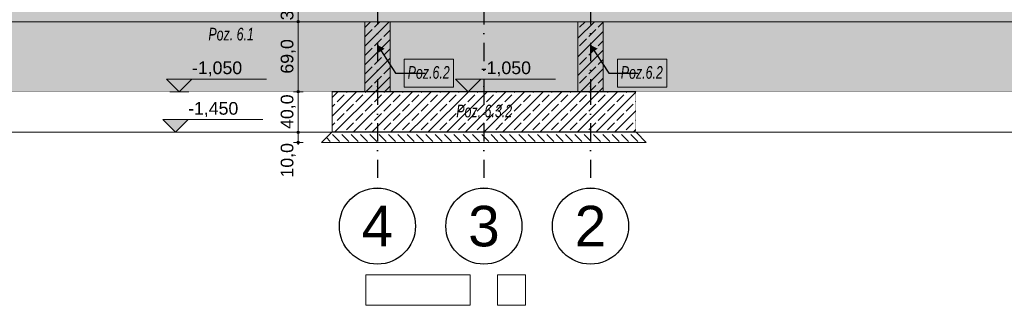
# Model space of a CAD drawing. Header units: millimetres. Extents: x 92668 to 123324, y -8921 to 14506.
# Tile 62 of 133: x 103918 to 113621, y -3156 to -340. Entities that reach past the tile are written whole.
import ezdxf
from ezdxf.enums import TextEntityAlignment as Align

# ---------------------------------------------------------------- set-up
doc = ezdxf.new("R2010")
doc.units = ezdxf.units.MM
doc.header["$MEASUREMENT"] = 0
for name, pattern in [('Kropki i Kreski', [360, 180, -90, 0, -90]), ('Przerywana', [240, 120, -120]), ('Wipeout_Contour', [1000, 0, -1000])]:
    doc.linetypes.add(name, pattern=pattern)
for name, color, linetype, lineweight, true_color in [('0_Nr_pióra__85', 7, 'Continuous', 13, 0x80c2ff), ('Nowe_A-Konstrukcja Opis_Nr_pióra__58', 7, 'Continuous', 13, 0xdf0000), ('Nowe_A-Osi_Nr_pióra__25', 7, 'Continuous', 25, 0x40a5ff), ('Nowe_A-Wymiary-Wewnętrzne_Nr_pióra__45', 7, 'Continuous', 15, 0x40a5ff), ('Nowe_A-Wymiary-Wewnętrzne_Nr_pióra__85', 7, 'Continuous', 13, 0x80c2ff), ('Nowe_A-Wymiary-Zewnętrzne_Nr_pióra__45', 7, 'Continuous', 15, 0x40a5ff), ('Nowe_A-Wymiary-Zewnętrzne_Nr_pióra__85', 7, 'Continuous', 13, 0x80c2ff)]:
    doc.layers.add(name, color=color, linetype=linetype, lineweight=lineweight, true_color=true_color)
for name, color, linetype, lineweight in [('Nowe_A-Hatch_Nr_pióra__1', 7, 'Continuous', 13), ('Nowe_A-Konstrukcja_Nr_pióra__1', 7, 'Continuous', 13), ('Nowe_A-Konstrukcja_Nr_pióra__104', 7, 'Continuous', 5), ('Nowe_A-Osi_Nr_pióra__6', 5, 'Continuous', 13), ('Nowe_A-Przebicia_Nr_pióra__1', 7, 'Continuous', 13), ('Nowe_A-Płyta-Grunt_Nr_pióra__49', 7, 'Continuous', 15), ('Nowe_A-Płyta-Grunt_Nr_pióra__9', 7, 'Continuous', 13), ('Nowe_A-Wymiary-Wewnętrzne_Nr_pióra__46', 5, 'Continuous', 15), ('Nowe_A-Wymiary-Zewnętrzne_Nr_pióra__46', 5, 'Continuous', 15), ('Nowe_A-Ściany fundamentowe zewnętrzne_Nr_pióra__27', 7, 'Continuous', 25), ('Nowe_A-Ściany fundamentowe zewnętrzne_Nr_pióra__87', 7, 'Continuous', 13)]:
    doc.layers.add(name, color=color, linetype=linetype, lineweight=lineweight)
for name, color, linetype in [('Nowe_A-Osi', 7, 'Continuous'), ('Nowe_A-Przebicia', 7, 'Continuous'), ('Nowe_A-Płyta-Grunt', 7, 'Continuous'), ('Nowe_A-Wymiary-Wewnętrzne', 7, 'Continuous'), ('Nowe_A-Wymiary-Zewnętrzne', 7, 'Continuous'), ('Nowe_A-Ściany fundamentowe zewnętrzne', 7, 'Continuous')]:
    doc.layers.add(name, color=color, linetype=linetype)
doc.styles.add('STYL_AUTOMATYCZNY_1', font='arial.ttf')
doc.styles.add('STYL_AUTOMATYCZNY_2', font='arial.ttf')
doc.styles.add('STYL_AUTOMATYCZNY_4', font='arial.ttf', dxfattribs={"width": 0.7})
doc.linetypes.add('EKD0', pattern='A,0,[1,SIM-WÄ™gliniec-PTW-05-08-2025- przekrĂłj B-B1.Shx,S=0.002778,R=0,X=0,Y=0],-0.35,0', length=0.35)
doc.dimstyles.new('STYL_AUTOMATYCZNY__1', dxfattribs={"dimtxt": 125, "dimasz": 47.5, "dimexe": 0.18, "dimexo": 20, "dimgap": 0, "dimtad": 1, "dimdec": 1, "dimlfac": 0.1, "dimzin": 0, "dimdsep": 46, "dimtxsty": 'STYL_AUTOMATYCZNY_2', "dimblk": 'ARROWHEAD_11', "dimblk1": 'ARROWHEAD_11', "dimblk2": 'ARROWHEAD_11', "dimcen": 0.09, "dimclrd": 256, "dimclre": 256, "dimclrt": 5, "dimadec": 1, "dimazin": 0, "dimtfac": 1, "dimtdec": 4, "dimtmove": 0, "dimatfit": 3, "dimfxl": 0, "dimtolj": 1, "dimtzin": 0, "dimarcsym": 0})
doc.dimstyles.new('STYL_AUTOMATYCZNY__3', dxfattribs={"dimtxt": 0.18, "dimasz": 76, "dimexe": 0.18, "dimexo": 0.0625, "dimgap": 0, "dimtad": 0, "dimtih": 1, "dimtoh": 1, "dimdec": 4, "dimzin": 0, "dimdsep": 46, "dimcen": 0.09, "dimadec": 0, "dimazin": 0, "dimtfac": 1, "dimtdec": 4, "dimtmove": 0, "dimatfit": 3, "dimldrblk": 'ARROWHEAD_16', "dimfxl": 0, "dimtolj": 1, "dimtzin": 0, "dimarcsym": 0})
pattern_1 = [(45, (0, 0), (-91.92388, 91.92388), []), (45, (-45.96, 45.96), (-91.92388, 91.92388), [97.5, -32.5])]

# ---------------------------------------------------------------- blocks, each defined once
blk = doc.blocks.new('ElemPrzekroju_49')
at = {"layer": 'Nowe_A-Płyta-Grunt', "linetype": 'Continuous', "lineweight": 0, "true_color": 0x000000}
h = blk.add_hatch(dxfattribs=at)
h.set_pattern_fill('Beton_zbrojony', color=18, style=0, pattern_type=2)
h.set_pattern_definition(pattern_1)
h.paths.add_polyline_path([(99167.6, -360), (116917.6, -360), (116917.6, -210), (112387.6, -210), (112262.6, -210), (109677.6, -210), (109407.6, -210), (107577.6, -210), (107307.6, -210), (103417.6, -210), (103292.6, -210), (99167.6, -210)])
h = blk.add_hatch(dxfattribs=at)
h.set_pattern_fill('Piasek', color=18, style=0, pattern_type=2)
h.set_pattern_definition([(45, (0, 175), (-55.68466, 55.68466), [0, -52.5, 0, -78.75]), (110, (175, 175), (74.000794, 26.934086), [0, -38.5, 0, -66.5])])
h.paths.add_polyline_path([(99167.6, -1050), (116917.6, -1050), (116917.6, -360), (99167.6, -360)])
at = {"layer": 'Nowe_A-Płyta-Grunt_Nr_pióra__49', "color": 7, "linetype": 'Continuous', "lineweight": 15}
for p, q in [((106992.6, -1050), (99742.6, -1050)), ((116342.6, -1050), (109992.6, -1050))]:
    blk.add_line(p, q, dxfattribs=at)
at = {"layer": 'Nowe_A-Płyta-Grunt_Nr_pióra__9', "color": 7, "linetype": 'Continuous', "lineweight": 13}
blk.add_line((116917.6, -360), (99167.6, -360), dxfattribs=at)
blk = doc.blocks.new('ElemPrzekroju_90')
at = {"layer": 'Nowe_A-Ściany fundamentowe zewnętrzne', "linetype": 'Continuous', "lineweight": 0, "true_color": 0x000000}
h = blk.add_hatch(dxfattribs=at)
h.set_pattern_fill('Beton_zbrojony', color=18, style=0, pattern_type=2)
h.set_pattern_definition(pattern_1)
h.paths.add_polyline_path([(109992.6, -1050), (109092.6, -1050), (109092.6, -1450), (109992.6, -1450)])
at = {"layer": 'Nowe_A-Ściany fundamentowe zewnętrzne_Nr_pióra__27', "color": 7, "linetype": 'Continuous', "lineweight": 25}
for p, q in [((109992.6, -1050), (109092.6, -1050)), ((109992.6, -1050), (109992.6, -1450)), ((109992.6, -1450), (109092.6, -1450))]:
    blk.add_line(p, q, dxfattribs=at)
blk = doc.blocks.new('ElemPrzekroju_91')
at = {"layer": 'Nowe_A-Ściany fundamentowe zewnętrzne', "linetype": 'Continuous', "lineweight": 0, "true_color": 0x000000}
h = blk.add_hatch(dxfattribs=at)
h.set_pattern_fill('Beton_zbrojony', color=18, style=0, pattern_type=2)
h.set_pattern_definition(pattern_1)
h.paths.add_polyline_path([(107892.6, -1050), (106992.6, -1050), (106992.6, -1450), (107892.6, -1450)])
at = {"layer": 'Nowe_A-Ściany fundamentowe zewnętrzne_Nr_pióra__27', "color": 7, "linetype": 'Continuous', "lineweight": 25}
for p, q in [((106992.6, -1050), (106992.6, -1450)), ((107892.6, -1050), (106992.6, -1050)), ((107892.6, -1450), (106992.6, -1450))]:
    blk.add_line(p, q, dxfattribs=at)
blk = doc.blocks.new('ElemPrzekroju_92')
at = {"layer": 'Nowe_A-Ściany fundamentowe zewnętrzne', "linetype": 'Continuous', "lineweight": 0, "true_color": 0x000000}
h = blk.add_hatch(dxfattribs=at)
h.set_pattern_fill('Beton_zbrojony', color=18, style=0, pattern_type=2)
h.set_pattern_definition(pattern_1)
h.paths.add_polyline_path([(107892.6, -1450), (109092.6, -1450), (109092.6, -1050), (107892.6, -1050)])
at = {"layer": 'Nowe_A-Ściany fundamentowe zewnętrzne_Nr_pióra__27', "color": 7, "linetype": 'Continuous', "lineweight": 25}
for p, q in [((109092.6, -1050), (107892.6, -1050)), ((109092.6, -1450), (107892.6, -1450))]:
    blk.add_line(p, q, dxfattribs=at)
blk = doc.blocks.new('ElemPrzekroju_165')
at = {"color": 254, "linetype": 'Wipeout_Contour', "lineweight": 0, "ltscale": 413501.430926}
blk.add_wipeout([(99742.6, -1050), (99742.6, -1450), (106992.6, -1450), (106992.6, -1050)], dxfattribs=at).dxf.layer = 'Nowe_A-Ściany fundamentowe zewnętrzne'
at = {"color": 254, "linetype": 'Wipeout_Contour', "lineweight": 0, "ltscale": 452698.730411}
blk.add_wipeout([(116342.6, -1050), (109992.6, -1050), (109992.6, -1450), (116342.6, -1450)], dxfattribs=at).dxf.layer = 'Nowe_A-Ściany fundamentowe zewnętrzne'
at = {"layer": 'Nowe_A-Ściany fundamentowe zewnętrzne_Nr_pióra__87', "color": 7, "linetype": 'Continuous', "lineweight": 13}
for p, q in [((106992.6, -1450), (99742.6, -1450)), ((116342.6, -1450), (109992.6, -1450))]:
    blk.add_line(p, q, dxfattribs=at)
blk = doc.blocks.new('ElemPrzekroju_228')
at = {"layer": 'Nowe_A-Przebicia_Nr_pióra__1', "color": 7, "linetype": 'Continuous', "lineweight": 13}
for p, q in [((108627.6, -2856), (108902.6, -2856)), ((108627.6, -3156), (108627.6, -2856)), ((108902.6, -3156), (108902.6, -2856)), ((108627.6, -3156), (108902.6, -3156))]:
    blk.add_line(p, q, dxfattribs=at)
blk = doc.blocks.new('ElemPrzekroju_229')
at = {"layer": 'Nowe_A-Przebicia_Nr_pióra__1', "color": 7, "linetype": 'Continuous', "lineweight": 13}
for p, q in [((107328, -2856), (108357.6, -2856)), ((107328, -3156), (107328, -2856)), ((108357.6, -3156), (108357.6, -2856)), ((107328, -3156), (108357.6, -3156))]:
    blk.add_line(p, q, dxfattribs=at)
blk = doc.blocks.new('Standardowy znacznik osi[2]', base_point=(107442.6, 13756))
at = {"layer": 'Nowe_A-Osi_Nr_pióra__25', "color": 161, "linetype": 'Kropki i Kreski', "lineweight": 25, "true_color": 0x40a5ff}
for p, q in [((107442.6, 12756), (107442.6, -1000)), ((107442.6, -1000), (107442.6, -2000))]:
    blk.add_line(p, q, dxfattribs=at)
at = {"layer": 'Nowe_A-Osi_Nr_pióra__25', "color": 161, "linetype": 'Continuous', "lineweight": 25, "true_color": 0x40a5ff}
blk.add_circle((107442.6, -2375), 375, dxfattribs=at)
at = {"layer": 'Nowe_A-Osi_Nr_pióra__25', "color": 161, "linetype": 'Kropki i Kreski', "lineweight": 25, "true_color": 0x40a5ff}
blk.add_point((107442.6, -1000), dxfattribs=at)
blk.add_point((107442.6, -1000), dxfattribs=at)
at = {"layer": 'Nowe_A-Osi_Nr_pióra__6', "color": 5, "lineweight": 13, "style": 'STYL_AUTOMATYCZNY_1'}
for tag, p in [('AC_MarkerText_1_0', (107442.6, 14331)), ('AC_MarkerText_1_1', (107442.6, -2175))]:
    blk.add_attdef(tag, text='', height=400, rotation=360, dxfattribs=at).set_placement(p, align=Align.TOP_CENTER)
blk = doc.blocks.new('Standardowy znacznik osi[3]', base_point=(108492.6, 13756))
at = {"layer": 'Nowe_A-Osi_Nr_pióra__25', "color": 161, "linetype": 'Kropki i Kreski', "lineweight": 25, "true_color": 0x40a5ff}
for p, q in [((108492.6, 12756), (108492.6, -1000)), ((108492.6, -1000), (108492.6, -2000))]:
    blk.add_line(p, q, dxfattribs=at)
at = {"layer": 'Nowe_A-Osi_Nr_pióra__25', "color": 161, "linetype": 'Continuous', "lineweight": 25, "true_color": 0x40a5ff}
blk.add_circle((108492.6, -2375), 375, dxfattribs=at)
at = {"layer": 'Nowe_A-Osi_Nr_pióra__25', "color": 161, "linetype": 'Kropki i Kreski', "lineweight": 25, "true_color": 0x40a5ff}
blk.add_point((108492.6, -1000), dxfattribs=at)
blk.add_point((108492.6, -1000), dxfattribs=at)
at = {"layer": 'Nowe_A-Osi_Nr_pióra__6', "color": 5, "lineweight": 13, "style": 'STYL_AUTOMATYCZNY_1'}
for tag, p in [('AC_MarkerText_1_0', (108492.6, 14331)), ('AC_MarkerText_1_1', (108492.6, -2175))]:
    blk.add_attdef(tag, text='', height=400, rotation=360, dxfattribs=at).set_placement(p, align=Align.TOP_CENTER)
blk = doc.blocks.new('Standardowy znacznik osi[4]', base_point=(109542.6, 13756))
at = {"layer": 'Nowe_A-Osi_Nr_pióra__25', "color": 161, "linetype": 'Kropki i Kreski', "lineweight": 25, "true_color": 0x40a5ff}
for p, q in [((109542.6, 12756), (109542.6, -1000)), ((109542.6, -1000), (109542.6, -2000))]:
    blk.add_line(p, q, dxfattribs=at)
at = {"layer": 'Nowe_A-Osi_Nr_pióra__25', "color": 161, "linetype": 'Continuous', "lineweight": 25, "true_color": 0x40a5ff}
blk.add_circle((109542.6, -2375), 375, dxfattribs=at)
at = {"layer": 'Nowe_A-Osi_Nr_pióra__25', "color": 161, "linetype": 'Kropki i Kreski', "lineweight": 25, "true_color": 0x40a5ff}
blk.add_point((109542.6, -1000), dxfattribs=at)
blk.add_point((109542.6, -1000), dxfattribs=at)
at = {"layer": 'Nowe_A-Osi_Nr_pióra__6', "color": 5, "lineweight": 13, "style": 'STYL_AUTOMATYCZNY_1'}
for tag, p in [('AC_MarkerText_1_0', (109542.6, 14331)), ('AC_MarkerText_1_1', (109542.6, -2175))]:
    blk.add_attdef(tag, text='', height=400, rotation=360, dxfattribs=at).set_placement(p, align=Align.TOP_CENTER)
blk = doc.blocks.new('*D342')
at = {"layer": 'Nowe_A-Wymiary-Wewnętrzne_Nr_pióra__45', "linetype": 'Continuous', "lineweight": 15, "true_color": 0x40a5ff}
for points in [[(106650.3, -1450), (106651.3, -1454.8), (106654, -1458.8), (106658.1, -1461.5), (106662.8, -1462.5), (106667.6, -1461.5), (106671.7, -1458.8), (106674.4, -1454.8), (106675.3, -1450), (106674.4, -1445.2), (106671.7, -1441.2), (106667.6, -1438.5), (106662.8, -1437.5), (106658.1, -1438.5), (106654, -1441.2), (106651.3, -1445.2)], [(106650.3, -1550), (106651.3, -1554.8), (106654, -1558.8), (106658.1, -1561.5), (106662.8, -1562.5), (106667.6, -1561.5), (106671.7, -1558.8), (106674.4, -1554.8), (106675.3, -1550), (106674.4, -1545.2), (106671.7, -1541.2), (106667.6, -1538.5), (106662.8, -1537.5), (106658.1, -1538.5), (106654, -1541.2), (106651.3, -1545.2)]]:
    blk.add_hatch(color=161, dxfattribs=at).paths.add_polyline_path(points)
at = {"layer": 'Nowe_A-Wymiary-Wewnętrzne_Nr_pióra__45', "color": 161, "linetype": 'Continuous', "lineweight": 15, "true_color": 0x40a5ff}
for centre in [(106662.8, -1450), (106662.8, -1550)]:
    blk.add_circle(centre, 12.5, dxfattribs=at)
at = {"layer": 'Nowe_A-Wymiary-Wewnętrzne_Nr_pióra__85', "color": 151, "linetype": 'Continuous', "lineweight": 13, "true_color": 0x80c2ff}
for p, q in [((106650.3, -1450), (106616, -1450)), ((106709.7, -1450), (106675.3, -1450)), ((106650.3, -1550), (106616, -1550)), ((106662.8, -1537.5), (106662.8, -1462.5)), ((106709.7, -1550), (106675.3, -1550)), ((106662.8, -1575), (106662.8, -1562.5))]:
    blk.add_line(p, q, dxfattribs=at)
at = {"layer": 'Nowe_A-Wymiary-Wewnętrzne_Nr_pióra__46', "color": 5, "lineweight": 15, "insert": (106637.8, -1896.1), "char_height": 125, "attachment_point": 7, "rotation": 90, "style": 'STYL_AUTOMATYCZNY_2'}
blk.add_mtext('\\A1;{\\pql;\\fArial|b0|i0|c238|p0;\\W1.000000;10,0}', dxfattribs=at)
blk = doc.blocks.new('ARROWHEAD_11')
at = {"color": 0, "linetype": 'Continuous', "lineweight": 0}
blk.add_line((0, 0), (-1, 0), dxfattribs=at)
at = {"color": 0, "linetype": 'Continuous', "lineweight": 0, "const_width": 0.25, "flags": 128}
blk.add_lwpolyline([(-0.125, 0, 1), (0.125, 0, 1)], format="xyb", close=True, dxfattribs=at)
blk = doc.blocks.new('*D343')
at = {"layer": 'Nowe_A-Wymiary-Wewnętrzne_Nr_pióra__45', "linetype": 'Continuous', "lineweight": 15, "true_color": 0x40a5ff}
for points in [[(106650.3, -1050), (106651.3, -1054.8), (106654, -1058.8), (106658.1, -1061.5), (106662.8, -1062.5), (106667.6, -1061.5), (106671.7, -1058.8), (106674.4, -1054.8), (106675.3, -1050), (106674.4, -1045.2), (106671.7, -1041.2), (106667.6, -1038.5), (106662.8, -1037.5), (106658.1, -1038.5), (106654, -1041.2), (106651.3, -1045.2)], [(106650.3, -1450), (106651.3, -1454.8), (106654, -1458.8), (106658.1, -1461.5), (106662.8, -1462.5), (106667.6, -1461.5), (106671.7, -1458.8), (106674.4, -1454.8), (106675.3, -1450), (106674.4, -1445.2), (106671.7, -1441.2), (106667.6, -1438.5), (106662.8, -1437.5), (106658.1, -1438.5), (106654, -1441.2), (106651.3, -1445.2)]]:
    blk.add_hatch(color=161, dxfattribs=at).paths.add_polyline_path(points)
at = {"layer": 'Nowe_A-Wymiary-Wewnętrzne_Nr_pióra__45', "color": 161, "linetype": 'Continuous', "lineweight": 15, "true_color": 0x40a5ff}
blk.add_circle((106662.8, -1050), 12.5, dxfattribs=at)
at = {"layer": 'Nowe_A-Wymiary-Wewnętrzne_Nr_pióra__85', "color": 151, "linetype": 'Continuous', "lineweight": 13, "true_color": 0x80c2ff}
for p, q in [((106650.3, -1050), (106616, -1050)), ((106662.8, -1437.5), (106662.8, -1062.5)), ((106709.7, -1050), (106675.3, -1050))]:
    blk.add_line(p, q, dxfattribs=at)
at = {"layer": 'Nowe_A-Wymiary-Wewnętrzne_Nr_pióra__46', "color": 5, "lineweight": 15, "insert": (106637.8, -1416.8), "char_height": 125, "attachment_point": 7, "rotation": 90, "style": 'STYL_AUTOMATYCZNY_2'}
blk.add_mtext('\\A1;{\\pql;\\fArial|b0|i0|c238|p0;\\W1.000000;40,0}', dxfattribs=at)
blk = doc.blocks.new('*D344')
at = {"layer": 'Nowe_A-Wymiary-Wewnętrzne_Nr_pióra__45', "linetype": 'Continuous', "lineweight": 15, "true_color": 0x40a5ff}
for points in [[(106650.3, -360), (106651.3, -364.8), (106654, -368.8), (106658.1, -371.5), (106662.8, -372.5), (106667.6, -371.5), (106671.7, -368.8), (106674.4, -364.8), (106675.3, -360), (106674.4, -355.2), (106671.7, -351.2), (106667.6, -348.5), (106662.8, -347.5), (106658.1, -348.5), (106654, -351.2), (106651.3, -355.2)], [(106650.3, -1050), (106651.3, -1054.8), (106654, -1058.8), (106658.1, -1061.5), (106662.8, -1062.5), (106667.6, -1061.5), (106671.7, -1058.8), (106674.4, -1054.8), (106675.3, -1050), (106674.4, -1045.2), (106671.7, -1041.2), (106667.6, -1038.5), (106662.8, -1037.5), (106658.1, -1038.5), (106654, -1041.2), (106651.3, -1045.2)]]:
    blk.add_hatch(color=161, dxfattribs=at).paths.add_polyline_path(points)
at = {"layer": 'Nowe_A-Wymiary-Wewnętrzne_Nr_pióra__45', "color": 161, "linetype": 'Continuous', "lineweight": 15, "true_color": 0x40a5ff}
blk.add_circle((106662.8, -360), 12.5, dxfattribs=at)
at = {"layer": 'Nowe_A-Wymiary-Wewnętrzne_Nr_pióra__85', "color": 151, "linetype": 'Continuous', "lineweight": 13, "true_color": 0x80c2ff}
for p, q in [((106650.3, -360), (106616, -360)), ((106662.8, -1037.5), (106662.8, -372.5)), ((106709.7, -360), (106675.3, -360))]:
    blk.add_line(p, q, dxfattribs=at)
at = {"layer": 'Nowe_A-Wymiary-Wewnętrzne_Nr_pióra__46', "color": 5, "lineweight": 15, "insert": (106637.8, -871.8), "char_height": 125, "attachment_point": 7, "rotation": 90, "style": 'STYL_AUTOMATYCZNY_2'}
blk.add_mtext('\\A1;{\\pql;\\fArial|b0|i0|c238|p0;\\W1.000000;69,0}', dxfattribs=at)
blk = doc.blocks.new('*D345')
at = {"layer": 'Nowe_A-Wymiary-Wewnętrzne_Nr_pióra__45', "linetype": 'Continuous', "lineweight": 15, "true_color": 0x40a5ff}
for points in [[(106650.3, 0), (106651.3, -4.8), (106654, -8.8), (106658.1, -11.5), (106662.8, -12.5), (106667.6, -11.5), (106671.7, -8.8), (106674.4, -4.8), (106675.3, 0), (106674.4, 4.8), (106671.7, 8.8), (106667.6, 11.5), (106662.8, 12.5), (106658.1, 11.5), (106654, 8.8), (106651.3, 4.8)], [(106650.3, -360), (106651.3, -364.8), (106654, -368.8), (106658.1, -371.5), (106662.8, -372.5), (106667.6, -371.5), (106671.7, -368.8), (106674.4, -364.8), (106675.3, -360), (106674.4, -355.2), (106671.7, -351.2), (106667.6, -348.5), (106662.8, -347.5), (106658.1, -348.5), (106654, -351.2), (106651.3, -355.2)]]:
    blk.add_hatch(color=161, dxfattribs=at).paths.add_polyline_path(points)
at = {"layer": 'Nowe_A-Wymiary-Wewnętrzne_Nr_pióra__45', "color": 161, "linetype": 'Continuous', "lineweight": 15, "true_color": 0x40a5ff}
blk.add_circle((106662.8, 0), 12.5, dxfattribs=at)
at = {"layer": 'Nowe_A-Wymiary-Wewnętrzne_Nr_pióra__85', "color": 151, "linetype": 'Continuous', "lineweight": 13, "true_color": 0x80c2ff}
for p, q in [((106650.3, 0), (106616, 0)), ((106709.7, 0), (106675.3, 0)), ((106662.8, -347.5), (106662.8, -12.5))]:
    blk.add_line(p, q, dxfattribs=at)
at = {"layer": 'Nowe_A-Wymiary-Wewnętrzne_Nr_pióra__46', "color": 5, "lineweight": 15, "insert": (106637.8, -346.8), "char_height": 125, "attachment_point": 7, "rotation": 90, "style": 'STYL_AUTOMATYCZNY_2'}
blk.add_mtext('\\A1;{\\pql;\\fArial|b0|i0|c238|p0;\\W1.000000;36,0}', dxfattribs=at)
blk = doc.blocks.new('*D360')
at = {"layer": 'Nowe_A-Wymiary-Wewnętrzne_Nr_pióra__45', "linetype": 'Continuous', "lineweight": 15, "true_color": 0x40a5ff}
for points in [[(116317.2, -1450), (116318.2, -1454.8), (116320.9, -1458.8), (116324.9, -1461.5), (116329.7, -1462.5), (116334.5, -1461.5), (116338.6, -1458.8), (116341.3, -1454.8), (116342.2, -1450), (116341.3, -1445.2), (116338.6, -1441.2), (116334.5, -1438.5), (116329.7, -1437.5), (116324.9, -1438.5), (116320.9, -1441.2), (116318.2, -1445.2)], [(116317.2, -1550), (116318.2, -1554.8), (116320.9, -1558.8), (116324.9, -1561.5), (116329.7, -1562.5), (116334.5, -1561.5), (116338.6, -1558.8), (116341.3, -1554.8), (116342.2, -1550), (116341.3, -1545.2), (116338.6, -1541.2), (116334.5, -1538.5), (116329.7, -1537.5), (116324.9, -1538.5), (116320.9, -1541.2), (116318.2, -1545.2)]]:
    blk.add_hatch(color=161, dxfattribs=at).paths.add_polyline_path(points)
at = {"layer": 'Nowe_A-Wymiary-Wewnętrzne_Nr_pióra__45', "color": 161, "linetype": 'Continuous', "lineweight": 15, "true_color": 0x40a5ff}
for centre in [(116329.7, -1450), (116329.7, -1550)]:
    blk.add_circle(centre, 12.5, dxfattribs=at)
at = {"layer": 'Nowe_A-Wymiary-Wewnętrzne_Nr_pióra__85', "color": 151, "linetype": 'Continuous', "lineweight": 13, "true_color": 0x80c2ff}
for p, q in [((116317.2, -1450), (116282.9, -1450)), ((116376.6, -1450), (116342.2, -1450)), ((116317.2, -1550), (116282.9, -1550)), ((116329.7, -1537.5), (116329.7, -1462.5)), ((116376.6, -1550), (116342.2, -1550)), ((116329.7, -1575), (116329.7, -1562.5))]:
    blk.add_line(p, q, dxfattribs=at)
at = {"layer": 'Nowe_A-Wymiary-Wewnętrzne_Nr_pióra__46', "color": 5, "lineweight": 15, "insert": (116304.7, -1896.1), "char_height": 125, "attachment_point": 7, "rotation": 90, "style": 'STYL_AUTOMATYCZNY_2'}
blk.add_mtext('\\A1;{\\pql;\\fArial|b0|i0|c238|p0;\\W1.000000;10,0}', dxfattribs=at)
blk = doc.blocks.new('*D361')
at = {"layer": 'Nowe_A-Wymiary-Wewnętrzne_Nr_pióra__45', "linetype": 'Continuous', "lineweight": 15, "true_color": 0x40a5ff}
for points in [[(116317.2, -1050), (116318.2, -1054.8), (116320.9, -1058.8), (116324.9, -1061.5), (116329.7, -1062.5), (116334.5, -1061.5), (116338.6, -1058.8), (116341.3, -1054.8), (116342.2, -1050), (116341.3, -1045.2), (116338.6, -1041.2), (116334.5, -1038.5), (116329.7, -1037.5), (116324.9, -1038.5), (116320.9, -1041.2), (116318.2, -1045.2)], [(116317.2, -1450), (116318.2, -1454.8), (116320.9, -1458.8), (116324.9, -1461.5), (116329.7, -1462.5), (116334.5, -1461.5), (116338.6, -1458.8), (116341.3, -1454.8), (116342.2, -1450), (116341.3, -1445.2), (116338.6, -1441.2), (116334.5, -1438.5), (116329.7, -1437.5), (116324.9, -1438.5), (116320.9, -1441.2), (116318.2, -1445.2)]]:
    blk.add_hatch(color=161, dxfattribs=at).paths.add_polyline_path(points)
at = {"layer": 'Nowe_A-Wymiary-Wewnętrzne_Nr_pióra__45', "color": 161, "linetype": 'Continuous', "lineweight": 15, "true_color": 0x40a5ff}
blk.add_circle((116329.7, -1050), 12.5, dxfattribs=at)
at = {"layer": 'Nowe_A-Wymiary-Wewnętrzne_Nr_pióra__85', "color": 151, "linetype": 'Continuous', "lineweight": 13, "true_color": 0x80c2ff}
for p, q in [((116317.2, -1050), (116282.9, -1050)), ((116329.7, -1437.5), (116329.7, -1062.5)), ((116376.6, -1050), (116342.2, -1050))]:
    blk.add_line(p, q, dxfattribs=at)
at = {"layer": 'Nowe_A-Wymiary-Wewnętrzne_Nr_pióra__46', "color": 5, "lineweight": 15, "insert": (116304.7, -1416.8), "char_height": 125, "attachment_point": 7, "rotation": 90, "style": 'STYL_AUTOMATYCZNY_2'}
blk.add_mtext('\\A1;{\\pql;\\fArial|b0|i0|c238|p0;\\W1.000000;40,0}', dxfattribs=at)
blk = doc.blocks.new('*D362')
at = {"layer": 'Nowe_A-Wymiary-Wewnętrzne_Nr_pióra__45', "linetype": 'Continuous', "lineweight": 15, "true_color": 0x40a5ff}
for points in [[(116317.2, -360), (116318.2, -364.8), (116320.9, -368.8), (116324.9, -371.5), (116329.7, -372.5), (116334.5, -371.5), (116338.6, -368.8), (116341.3, -364.8), (116342.2, -360), (116341.3, -355.2), (116338.6, -351.2), (116334.5, -348.5), (116329.7, -347.5), (116324.9, -348.5), (116320.9, -351.2), (116318.2, -355.2)], [(116317.2, -1050), (116318.2, -1054.8), (116320.9, -1058.8), (116324.9, -1061.5), (116329.7, -1062.5), (116334.5, -1061.5), (116338.6, -1058.8), (116341.3, -1054.8), (116342.2, -1050), (116341.3, -1045.2), (116338.6, -1041.2), (116334.5, -1038.5), (116329.7, -1037.5), (116324.9, -1038.5), (116320.9, -1041.2), (116318.2, -1045.2)]]:
    blk.add_hatch(color=161, dxfattribs=at).paths.add_polyline_path(points)
at = {"layer": 'Nowe_A-Wymiary-Wewnętrzne_Nr_pióra__45', "color": 161, "linetype": 'Continuous', "lineweight": 15, "true_color": 0x40a5ff}
blk.add_circle((116329.7, -360), 12.5, dxfattribs=at)
at = {"layer": 'Nowe_A-Wymiary-Wewnętrzne_Nr_pióra__85', "color": 151, "linetype": 'Continuous', "lineweight": 13, "true_color": 0x80c2ff}
for p, q in [((116317.2, -360), (116282.9, -360)), ((116329.7, -1037.5), (116329.7, -372.5)), ((116376.6, -360), (116342.2, -360))]:
    blk.add_line(p, q, dxfattribs=at)
at = {"layer": 'Nowe_A-Wymiary-Wewnętrzne_Nr_pióra__46', "color": 5, "lineweight": 15, "insert": (116304.7, -871.8), "char_height": 125, "attachment_point": 7, "rotation": 90, "style": 'STYL_AUTOMATYCZNY_2'}
blk.add_mtext('\\A1;{\\pql;\\fArial|b0|i0|c238|p0;\\W1.000000;69,0}', dxfattribs=at)
blk = doc.blocks.new('*D363')
at = {"layer": 'Nowe_A-Wymiary-Wewnętrzne_Nr_pióra__45', "linetype": 'Continuous', "lineweight": 15, "true_color": 0x40a5ff}
for points in [[(116317.2, 0), (116318.2, -4.8), (116320.9, -8.8), (116324.9, -11.5), (116329.7, -12.5), (116334.5, -11.5), (116338.6, -8.8), (116341.3, -4.8), (116342.2, 0), (116341.3, 4.8), (116338.6, 8.8), (116334.5, 11.5), (116329.7, 12.5), (116324.9, 11.5), (116320.9, 8.8), (116318.2, 4.8)], [(116317.2, -360), (116318.2, -364.8), (116320.9, -368.8), (116324.9, -371.5), (116329.7, -372.5), (116334.5, -371.5), (116338.6, -368.8), (116341.3, -364.8), (116342.2, -360), (116341.3, -355.2), (116338.6, -351.2), (116334.5, -348.5), (116329.7, -347.5), (116324.9, -348.5), (116320.9, -351.2), (116318.2, -355.2)]]:
    blk.add_hatch(color=161, dxfattribs=at).paths.add_polyline_path(points)
at = {"layer": 'Nowe_A-Wymiary-Wewnętrzne_Nr_pióra__45', "color": 161, "linetype": 'Continuous', "lineweight": 15, "true_color": 0x40a5ff}
blk.add_circle((116329.7, 0), 12.5, dxfattribs=at)
at = {"layer": 'Nowe_A-Wymiary-Wewnętrzne_Nr_pióra__85', "color": 151, "linetype": 'Continuous', "lineweight": 13, "true_color": 0x80c2ff}
for p, q in [((116317.2, 0), (116282.9, 0)), ((116376.6, 0), (116342.2, 0)), ((116329.7, -347.5), (116329.7, -12.5))]:
    blk.add_line(p, q, dxfattribs=at)
at = {"layer": 'Nowe_A-Wymiary-Wewnętrzne_Nr_pióra__46', "color": 5, "lineweight": 15, "insert": (116304.7, -346.8), "char_height": 125, "attachment_point": 7, "rotation": 90, "style": 'STYL_AUTOMATYCZNY_2'}
blk.add_mtext('\\A1;{\\pql;\\fArial|b0|i0|c238|p0;\\W1.000000;36,0}', dxfattribs=at)
blk = doc.blocks.new('*D392')
at = {"layer": 'Nowe_A-Wymiary-Zewnętrzne_Nr_pióra__45', "linetype": 'Continuous', "lineweight": 15, "true_color": 0x40a5ff}
for points in [[(119360.2, -320), (119361.2, -324.8), (119363.9, -328.8), (119368, -331.5), (119372.7, -332.5), (119377.5, -331.5), (119381.6, -328.8), (119384.3, -324.8), (119385.2, -320), (119384.3, -315.2), (119381.6, -311.2), (119377.5, -308.5), (119372.7, -307.5), (119368, -308.5), (119363.9, -311.2), (119361.2, -315.2)], [(119360.2, -450), (119361.2, -454.8), (119363.9, -458.8), (119368, -461.5), (119372.7, -462.5), (119377.5, -461.5), (119381.6, -458.8), (119384.3, -454.8), (119385.2, -450), (119384.3, -445.2), (119381.6, -441.2), (119377.5, -438.5), (119372.7, -437.5), (119368, -438.5), (119363.9, -441.2), (119361.2, -445.2)]]:
    blk.add_hatch(color=161, dxfattribs=at).paths.add_polyline_path(points)
at = {"layer": 'Nowe_A-Wymiary-Zewnętrzne_Nr_pióra__45', "color": 161, "linetype": 'Continuous', "lineweight": 15, "true_color": 0x40a5ff}
blk.add_circle((119372.7, -450), 12.5, dxfattribs=at)
at = {"layer": 'Nowe_A-Wymiary-Zewnętrzne_Nr_pióra__85', "color": 151, "linetype": 'Continuous', "lineweight": 13, "true_color": 0x80c2ff}
for p, q in [((119372.7, -437.5), (119372.7, -332.5)), ((119360.2, -450), (119325.9, -450)), ((119372.7, -475), (119372.7, -462.5)), ((119419.6, -450), (119385.2, -450))]:
    blk.add_line(p, q, dxfattribs=at)
at = {"layer": 'Nowe_A-Wymiary-Zewnętrzne_Nr_pióra__46', "color": 5, "lineweight": 15, "char_height": 125, "attachment_point": 7, "rotation": 90, "style": 'STYL_AUTOMATYCZNY_2'}
for s, insert in [('\\A1;{\\pql;\\fArial|b0|i0|c238|p0;\\W1.000000;18,0}', (119204, -396.8)), ('\\A1;{\\pql;\\fArial|b0|i0|c238|p0;\\W1.000000;13,0}', (119347.7, -796.2))]:
    blk.add_mtext(s, dxfattribs=dict(at, insert=insert))
blk = doc.blocks.new('*D414')
at = {"layer": 'Nowe_A-Wymiary-Zewnętrzne_Nr_pióra__45', "linetype": 'Continuous', "lineweight": 15, "true_color": 0x40a5ff}
for points in [[(119555.9, 12845), (119556.9, 12840.2), (119559.6, 12836.2), (119563.6, 12833.5), (119568.4, 12832.5), (119573.2, 12833.5), (119577.3, 12836.2), (119580, 12840.2), (119580.9, 12845), (119580, 12849.8), (119577.3, 12853.8), (119573.2, 12856.5), (119568.4, 12857.5), (119563.6, 12856.5), (119559.6, 12853.8), (119556.9, 12849.8)], [(119555.9, -450), (119556.9, -454.8), (119559.6, -458.8), (119563.6, -461.5), (119568.4, -462.5), (119573.2, -461.5), (119577.3, -458.8), (119580, -454.8), (119580.9, -450), (119580, -445.2), (119577.3, -441.2), (119573.2, -438.5), (119568.4, -437.5), (119563.6, -438.5), (119559.6, -441.2), (119556.9, -445.2)]]:
    blk.add_hatch(color=161, dxfattribs=at).paths.add_polyline_path(points)
at = {"layer": 'Nowe_A-Wymiary-Zewnętrzne_Nr_pióra__45', "color": 161, "linetype": 'Continuous', "lineweight": 15, "true_color": 0x40a5ff}
for centre in [(119568.4, 12845), (119568.4, -450)]:
    blk.add_circle(centre, 12.5, dxfattribs=at)
at = {"layer": 'Nowe_A-Wymiary-Zewnętrzne_Nr_pióra__85', "color": 151, "linetype": 'Continuous', "lineweight": 13, "true_color": 0x80c2ff}
for p, q in [((119555.9, 12845), (119521.5, 12845)), ((119568.4, 12857.5), (119568.4, 12870)), ((119568.4, -437.5), (119568.4, 12832.5)), ((119615.3, 12845), (119580.9, 12845)), ((119555.9, -450), (119521.5, -450)), ((119568.4, -475), (119568.4, -462.5)), ((119615.3, -450), (119580.9, -450))]:
    blk.add_line(p, q, dxfattribs=at)
at = {"layer": 'Nowe_A-Wymiary-Zewnętrzne_Nr_pióra__46', "color": 5, "lineweight": 15, "insert": (119543.4, 5911.5), "char_height": 125, "attachment_point": 7, "rotation": 90, "style": 'STYL_AUTOMATYCZNY_2'}
blk.add_mtext('\\A1;{\\pql;\\fArial|b0|i0|c238|p0;\\W1.000000;1\xa0329,5}', dxfattribs=at)
blk = doc.blocks.new('Wymiary_2', base_point=(108336.1, -1050))
at = {"layer": 'Nowe_A-Wymiary-Zewnętrzne_Nr_pióra__45', "linetype": 'Continuous', "lineweight": 15, "true_color": 0x40a5ff}
blk.add_hatch(color=161, dxfattribs=at).paths.add_polyline_path([(108336.1, -1050), (108461.1, -925), (108211.1, -925)])
at = {"layer": 'Nowe_A-Wymiary-Zewnętrzne_Nr_pióra__45', "color": 161, "linetype": 'Continuous', "lineweight": 15, "true_color": 0x40a5ff}
for p, q in [((108336.1, -1050), (108211.1, -925)), ((108211.1, -925), (108461.1, -925)), ((108461.1, -925), (108336.1, -1050)), ((108461.1, -925), (109197.2, -925))]:
    blk.add_line(p, q, dxfattribs=at)
at = {"layer": 'Nowe_A-Wymiary-Zewnętrzne_Nr_pióra__85', "color": 151, "linetype": 'Continuous', "lineweight": 13, "true_color": 0x80c2ff}
for q in [(108242.3, -1050), (108429.8, -1050)]:
    blk.add_line((108336.1, -1050), q, dxfattribs=at)
at = {"layer": 'Nowe_A-Wymiary-Zewnętrzne_Nr_pióra__46', "color": 5, "lineweight": 15, "insert": (108461.1, -900), "char_height": 125, "attachment_point": 7, "style": 'STYL_AUTOMATYCZNY_2'}
blk.add_mtext('\\A1;{\\pql;\\fArial|b0|i0|c238|p0;\\W1.000000;-1,050}', dxfattribs=at)
blk = doc.blocks.new('Wymiary_3', base_point=(105489.9, -1050))
at = {"layer": 'Nowe_A-Wymiary-Zewnętrzne_Nr_pióra__45', "linetype": 'Continuous', "lineweight": 15, "true_color": 0x40a5ff}
blk.add_hatch(color=161, dxfattribs=at).paths.add_polyline_path([(105489.9, -1050), (105614.9, -925), (105364.9, -925)])
at = {"layer": 'Nowe_A-Wymiary-Zewnętrzne_Nr_pióra__45', "color": 161, "linetype": 'Continuous', "lineweight": 15, "true_color": 0x40a5ff}
for p, q in [((105489.9, -1050), (105364.9, -925)), ((105364.9, -925), (105614.9, -925)), ((105614.9, -925), (105489.9, -1050)), ((105614.9, -925), (106351, -925))]:
    blk.add_line(p, q, dxfattribs=at)
at = {"layer": 'Nowe_A-Wymiary-Zewnętrzne_Nr_pióra__85', "color": 151, "linetype": 'Continuous', "lineweight": 13, "true_color": 0x80c2ff}
for q in [(105396.2, -1050), (105583.7, -1050)]:
    blk.add_line((105489.9, -1050), q, dxfattribs=at)
at = {"layer": 'Nowe_A-Wymiary-Zewnętrzne_Nr_pióra__46', "color": 5, "lineweight": 15, "insert": (105614.9, -900), "char_height": 125, "attachment_point": 7, "style": 'STYL_AUTOMATYCZNY_2'}
blk.add_mtext('\\A1;{\\pql;\\fArial|b0|i0|c238|p0;\\W1.000000;-1,050}', dxfattribs=at)
blk = doc.blocks.new('Wymiary_4', base_point=(105451.8, -1450))
at = {"layer": 'Nowe_A-Wymiary-Zewnętrzne_Nr_pióra__45', "linetype": 'Continuous', "lineweight": 15, "true_color": 0x40a5ff}
blk.add_hatch(color=161, dxfattribs=at).paths.add_polyline_path([(105451.8, -1450), (105576.8, -1325), (105326.8, -1325)])
at = {"layer": 'Nowe_A-Wymiary-Zewnętrzne_Nr_pióra__45', "color": 161, "linetype": 'Continuous', "lineweight": 15, "true_color": 0x40a5ff}
for p, q in [((105451.8, -1450), (105326.8, -1325)), ((105326.8, -1325), (105576.8, -1325)), ((105576.8, -1325), (105451.8, -1450)), ((105576.8, -1325), (106312.9, -1325))]:
    blk.add_line(p, q, dxfattribs=at)
at = {"layer": 'Nowe_A-Wymiary-Zewnętrzne_Nr_pióra__85', "color": 151, "linetype": 'Continuous', "lineweight": 13, "true_color": 0x80c2ff}
for q in [(105358.1, -1450), (105545.6, -1450)]:
    blk.add_line((105451.8, -1450), q, dxfattribs=at)
at = {"layer": 'Nowe_A-Wymiary-Zewnętrzne_Nr_pióra__46', "color": 5, "lineweight": 15, "insert": (105576.8, -1300), "char_height": 125, "attachment_point": 7, "style": 'STYL_AUTOMATYCZNY_2'}
blk.add_mtext('\\A1;{\\pql;\\fArial|b0|i0|c238|p0;\\W1.000000;-1,450}', dxfattribs=at)
blk = doc.blocks.new('ARROWHEAD_16')
at = {"linetype": 'Continuous', "lineweight": 0}
blk.add_hatch(color=0, dxfattribs=at).paths.add_polyline_path([(-0.9093, 0.525), (0, 0), (-0.9093, -0.525)])
at = {"color": 0, "linetype": 'Continuous', "lineweight": 0}
blk.add_line((0, 0), (-1, 0), dxfattribs=at)
blk = doc.blocks.new('B Przekrój_STORY_MARKER')
at = {"layer": '0_Nr_pióra__85', "color": 151, "linetype": 'Przerywana', "lineweight": 13, "true_color": 0x80c2ff}
blk.add_line((96329.8, -1450), (119661.6, -1450), dxfattribs=at)

msp = doc.modelspace()

# ---------------------------------------------------------------- block references
at = {"layer": 'Nowe_A-Przebicia', "lineweight": 0}
for name in ['ElemPrzekroju_229', 'ElemPrzekroju_228']:
    msp.add_blockref(name, (0, 0), dxfattribs=at)
at = {"layer": 'Nowe_A-Płyta-Grunt', "lineweight": 0}
msp.add_blockref('ElemPrzekroju_49', (0, 0), dxfattribs=at)
at = {"layer": 'Nowe_A-Ściany fundamentowe zewnętrzne', "lineweight": 0}
for name in ['ElemPrzekroju_91', 'ElemPrzekroju_92', 'ElemPrzekroju_90']:
    msp.add_blockref(name, (0, 0), dxfattribs=at)

# ---------------------------------------------------------------- texts
at = {"layer": 'Nowe_A-Konstrukcja Opis_Nr_pióra__58', "color": 12, "linetype": 'Continuous', "lineweight": 13, "true_color": 0xdf0000, "insert": (105777.2, -546.62), "char_height": 125, "attachment_point": 7, "style": 'STYL_AUTOMATYCZNY_4'}
msp.add_mtext('\\A1;{\\pql;\\fArial|b0|i1|c238|p0;\\W0.700000;Poz. 6.1}', dxfattribs=at)
at = {"layer": 'Nowe_A-Konstrukcja Opis_Nr_pióra__58', "color": 12, "linetype": 'Continuous', "lineweight": 13, "true_color": 0xdf0000, "char_height": 125, "attachment_point": 6, "rotation": 0.000057, "style": 'STYL_AUTOMATYCZNY_4'}
for insert in [(108155.51, -860.86), (110255.51, -860.86)]:
    msp.add_mtext('\\A1;{\\pqr;\\fArial|b0|i1|c238|p0;\\W0.700000;Poz.\\fArial|b0|i1|c238|p0;\\W0.700000;6.2}', dxfattribs=dict(at, insert=insert))

# ---------------------------------------------------------------- dimensions: what is measured, and where the dimension line sits
at = {"layer": 'Nowe_A-Wymiary-Wewnętrzne', "color": 151, "linetype": 'Continuous', "lineweight": 13, "true_color": 0x80c2ff}
for base, picture, middle in [((106662.83, 0), '*D345', (106575.33, -185)), ((116329.73, 0), '*D363', (116242.23, -185))]:
    dim = msp.add_linear_dim(base=base, p1=(107567.6, -360), p2=(107567.6, 0), angle=90, dimstyle='STYL_AUTOMATYCZNY__1', dxfattribs=at)
    dim.commit()
    dim.dimension.update_dxf_attribs({"geometry": picture, "text_midpoint": middle, "dimtype": 160, "text_rotation": 90})
at = {"layer": 'Nowe_A-Wymiary-Zewnętrzne', "color": 151, "linetype": 'Continuous', "lineweight": 13, "true_color": 0x80c2ff}
for base, p2, picture, middle in [((119568.41, 12845), (98654.74, 12845), '*D414', (119480.91, 6192.64)), ((119372.74, -320), (118022.6, -320), '*D392', (119285.24, -634.33))]:
    dim = msp.add_linear_dim(base=base, p1=(98787.6, -450), p2=p2, angle=90, dimstyle='STYL_AUTOMATYCZNY__1', dxfattribs=at)
    dim.commit()
    dim.dimension.update_dxf_attribs({"geometry": picture, "text_midpoint": middle, "dimtype": 160, "text_rotation": 90})

# ---------------------------------------------------------------- leaders
at = {"layer": 'Nowe_A-Konstrukcja Opis_Nr_pióra__58', "color": 12, "linetype": 'Continuous', "lineweight": 13, "true_color": 0xdf0000, "annotation_type": 0, "has_hookline": 1, "hookline_direction": 0, "text_width": 409.59, "horizontal_direction": (1, 1e-06, 0)}
for points in [[(107442.6, -589.82), (107622.26, -866.96), (107912.04, -866.96)], [(109542.6, -589.82), (109722.26, -866.96), (110012.04, -866.96)]]:
    msp.add_leader(points, dimstyle='STYL_AUTOMATYCZNY__3', dxfattribs=at)

# ---------------------------------------------------------------- next in the draw order: block references
at = {"layer": 'Nowe_A-Ściany fundamentowe zewnętrzne', "lineweight": 0}
msp.add_blockref('ElemPrzekroju_165', (0, 0), dxfattribs=at)

# ---------------------------------------------------------------- next in the draw order: hatches: boundary and pattern name
at = {"layer": 'Nowe_A-Hatch_Nr_pióra__1', "linetype": 'Continuous', "lineweight": 13}
h = msp.add_hatch(dxfattribs=at)
h.set_pattern_fill('Beton_chudy', style=0, pattern_type=2)
h.set_pattern_definition([(315, (0, 0), (91.92388, 91.92388), [97.5, -32.5]), (315, (91.92, 0), (91.92388, 91.92388), [97.5, -32.5])])
h.paths.add_polyline_path([(106992.6, -1450), (106892.6, -1550), (110092.6, -1550), (109992.6, -1450)])
at = {"layer": 'Nowe_A-Konstrukcja_Nr_pióra__1', "linetype": 'Continuous', "lineweight": 13}
h = msp.add_hatch(dxfattribs=at)
h.set_pattern_fill('Beton_zbrojony', style=0, pattern_type=2)
h.set_pattern_definition(pattern_1)
h.paths.add_polyline_path([(107317.6, -360), (107567.6, -360), (107567.6, -1050), (107317.6, -1050)])
h = msp.add_hatch(dxfattribs=at)
h.set_pattern_fill('Beton_zbrojony', style=0, pattern_type=2)
h.set_pattern_definition(pattern_1)
h.paths.add_polyline_path([(109417.6, -360), (109667.6, -360), (109667.6, -1050), (109417.6, -1050)])

# ---------------------------------------------------------------- next in the draw order: linework, layer by layer
at = {"layer": 'Nowe_A-Hatch_Nr_pióra__1', "color": 7, "linetype": 'Continuous', "lineweight": 13, "flags": 128}
msp.add_lwpolyline([(106992.6, -1450), (106892.6, -1550), (110092.6, -1550), (109992.6, -1450)], close=True, dxfattribs=at)
at = {"layer": 'Nowe_A-Konstrukcja Opis_Nr_pióra__58', "color": 12, "linetype": 'Continuous', "lineweight": 13, "true_color": 0xdf0000, "flags": 128}
for points in [[(107707.25, -728.74), (108194.18, -728.74), (108194.18, -1005.17), (107707.25, -1005.17)], [(109807.25, -728.74), (110294.18, -728.74), (110294.18, -1005.17), (109807.25, -1005.17)]]:
    msp.add_lwpolyline(points, close=True, dxfattribs=at)
at = {"layer": 'Nowe_A-Konstrukcja_Nr_pióra__104', "color": 7, "linetype": 'EKD0', "lineweight": 5, "flags": 128}
for points in [[(107317.6, -360), (107567.6, -360), (107567.6, -1050), (107317.6, -1050)], [(109417.6, -360), (109667.6, -360), (109667.6, -1050), (109417.6, -1050)]]:
    msp.add_lwpolyline(points, close=True, dxfattribs=at)

# ---------------------------------------------------------------- next in the draw order: block references
at = {"linetype": 'Continuous', "lineweight": 0}
msp.add_blockref('B Przekrój_STORY_MARKER', (0, 0), dxfattribs=at)
at = {"layer": 'Nowe_A-Osi', "color": 8, "linetype": 'Continuous', "lineweight": 13}
ref = msp.add_blockref('Standardowy znacznik osi[2]', (107442.6, 13756.05), dxfattribs=at)
ref.add_attrib('AC_MarkerText_1_1', '4', dxfattribs={"layer": 'Nowe_A-Osi_Nr_pióra__6', "color": 5, "lineweight": 13, "height": 400, "rotation": 360, "style": 'STYL_AUTOMATYCZNY_1'}).set_placement((107442.6, -2175), align=Align.TOP_CENTER)
ref = msp.add_blockref('Standardowy znacznik osi[3]', (108492.6, 13756.05), dxfattribs=at)
ref.add_attrib('AC_MarkerText_1_1', '3', dxfattribs={"layer": 'Nowe_A-Osi_Nr_pióra__6', "color": 5, "lineweight": 13, "height": 400, "rotation": 360, "style": 'STYL_AUTOMATYCZNY_1'}).set_placement((108492.6, -2175), align=Align.TOP_CENTER)
ref = msp.add_blockref('Standardowy znacznik osi[4]', (109542.6, 13756.05), dxfattribs=at)
ref.add_attrib('AC_MarkerText_1_1', '2', dxfattribs={"layer": 'Nowe_A-Osi_Nr_pióra__6', "color": 5, "lineweight": 13, "height": 400, "rotation": 360, "style": 'STYL_AUTOMATYCZNY_1'}).set_placement((109542.6, -2175), align=Align.TOP_CENTER)
at = {"layer": 'Nowe_A-Wymiary-Zewnętrzne', "color": 151, "linetype": 'Continuous', "lineweight": 13, "true_color": 0x80c2ff}
for name, p in [('Wymiary_3', (105489.94, -1050)), ('Wymiary_2', (108336.07, -1050)), ('Wymiary_4', (105451.82, -1450))]:
    msp.add_blockref(name, p, dxfattribs=at)

# ---------------------------------------------------------------- next in the draw order: texts
at = {"layer": 'Nowe_A-Konstrukcja Opis_Nr_pióra__58', "color": 12, "linetype": 'Continuous', "lineweight": 13, "true_color": 0xdf0000, "insert": (108219.77, -1304.75), "char_height": 125, "attachment_point": 7, "style": 'STYL_AUTOMATYCZNY_4'}
msp.add_mtext('\\A1;{\\pql;\\fArial|b0|i1|c238|p0;\\W0.700000;Poz. 6.3.\\fArial|b0|i1|c238|p0;\\W0.700000;2}', dxfattribs=at)

# ---------------------------------------------------------------- next in the draw order: dimensions: what is measured, and where the dimension line sits
at = {"layer": 'Nowe_A-Wymiary-Wewnętrzne', "color": 151, "linetype": 'Continuous', "lineweight": 13, "true_color": 0x80c2ff}
for base, p1, p2, picture, middle in [((106662.83, -360), (106992.6, -1050), (107567.6, -360), '*D344', (106575.33, -710)), ((116329.73, -360), (106992.6, -1050), (107567.6, -360), '*D362', (116242.23, -710)), ((106662.83, -1050), (106992.6, -1450), (106992.6, -1050), '*D343', (106575.33, -1255)), ((116329.73, -1050), (106992.6, -1450), (106992.6, -1050), '*D361', (116242.23, -1255)), ((106662.83, -1450), (106892.6, -1550), (106992.6, -1450), '*D342', (106575.33, -1734.33)), ((116329.73, -1450), (106892.6, -1550), (106992.6, -1450), '*D360', (116242.23, -1734.33))]:
    dim = msp.add_linear_dim(base=base, p1=p1, p2=p2, angle=90, dimstyle='STYL_AUTOMATYCZNY__1', dxfattribs=at)
    dim.commit()
    dim.dimension.update_dxf_attribs({"geometry": picture, "text_midpoint": middle, "dimtype": 160, "text_rotation": 90})

doc.saveas('drawing.dxf')
